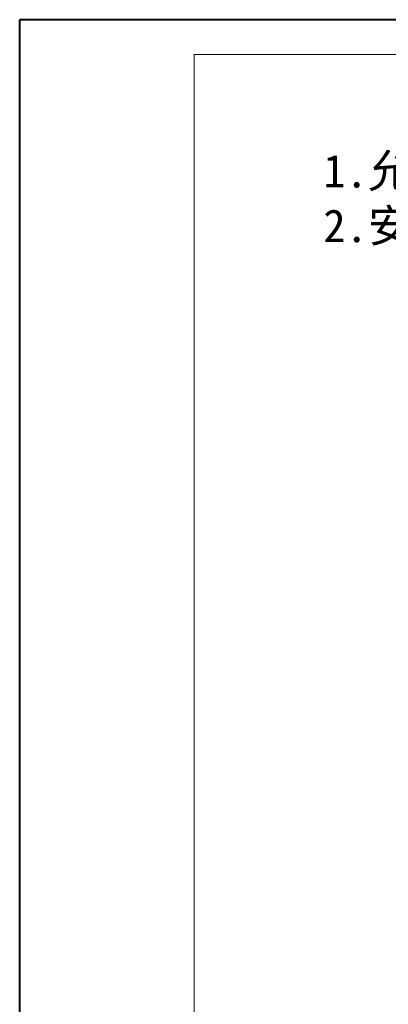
# Model space of a CAD drawing. Header units: millimetres. Extents: x -976 to 1106, y 28 to 1486.
# Tile 4 of 51: x -976 to -716, y 793 to 1486. Entities that reach past the tile are written whole.
import ezdxf

# ---------------------------------------------------------------- set-up
doc = ezdxf.new("R2010")
doc.units = ezdxf.units.MM
doc.styles.add('样式 6', font='仿宋_GB2312.ttf')

msp = doc.modelspace()

# ---------------------------------------------------------------- linework, layer by layer
at = {"color": 7, "lineweight": 40}
for p in [(-975.599, 27.564), (1086.603, 1485.835)]:
    msp.add_line(p, (-975.599, 1485.835), dxfattribs=at)
at = {"color": 7, "lineweight": 13}
for p in [(-852.849, 52.114), (1062.053, 1461.285)]:
    msp.add_line(p, (-852.849, 1461.285), dxfattribs=at)

# ---------------------------------------------------------------- texts
at = {"insert": (-762.092, 1429.333), "char_height": 23.0679, "attachment_point": 1, "style": '样式 6'}
msp.add_mtext('        技术要求\\P1.允许装载直径最大{\\fISOCPEUR|b0|i0|c0|p34;%%C}56mm；\\P2.安装孔尺寸见下接头尺寸图。', dxfattribs=at)

doc.saveas('drawing.dxf')
